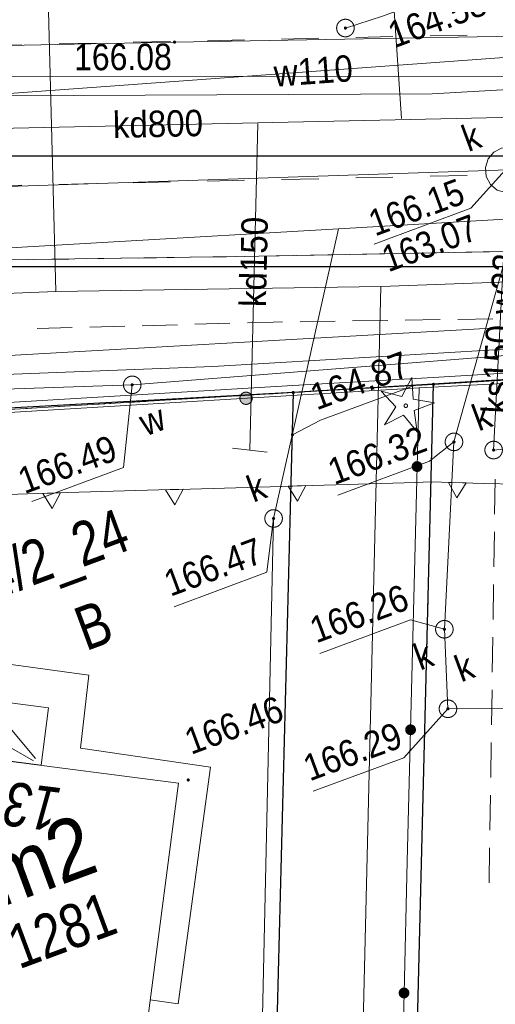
# Model space of a CAD drawing. Header units: millimetres. Extents: x -1155795 to 240441, y -422828 to 463730.
# Tile 22 of 66: x -31629 to -18065, y -45424 to -17376. Entities that reach past the tile are written whole.
import ezdxf
from ezdxf.xclip import XClip

# ---------------------------------------------------------------- set-up
doc = ezdxf.new("R2010")
doc.units = ezdxf.units.MM
doc.header["$MEASUREMENT"] = 0
doc.header["$XCLIPFRAME"] = 0
doc.linetypes.add('Dashed', pattern=[2116.666667, 1058.333333, -1058.333333])
doc.linetypes.add('Dashed 1_500', pattern=[1000, 500, -500])
for name, color, linetype in [('00 PZT MAPA', 7, 'Continuous'), ('Sycow_7_203-punkt graniczny', 7, 'Continuous'), ('Sycow_7_KTOK - Ogrodzenie trwałe', 7, 'Continuous'), ('Sycow_7_punkt wysokościowy sztuczny', 7, 'Continuous'), ('Sycow_7_RTPW02 - Punkt wysokościowy sztuczny', 7, 'Continuous')]:
    doc.layers.add(name, color=color, linetype=linetype)
for name, color, linetype, lineweight, true_color in [('0_Nr_pióra__58', 7, 'Continuous', 13, 0xdf0000), ('0_Nr_pióra__99', 7, 'Continuous', 0, 0xaad2ff), ('Sycow_7_PZT_RT - Linia rozgraniczająca_Nr_pióra__252', 7, 'Continuous', 18, 0x929292)]:
    doc.layers.add(name, color=color, linetype=linetype, lineweight=lineweight, true_color=true_color)
for name, color, linetype, lineweight in [('Annotation - Label_Nr_pióra__46', 7, 'Continuous', 15), ('Annotation - Label_Nr_pióra__85', 7, 'Continuous', 13), ('Nowe_0_Nr_pióra__27', 7, 'Continuous', 25), ('Sycow_7_210-oznaczenie konturu użytku gruntowego_Nr_pióra__3', 3, 'Continuous', 18), ('Sycow_7_211-numer działki ewidencyjnej_Nr_pióra__7', 7, 'Continuous', 18), ('Sycow_7_218-kontur użytku gruntowego_Nr_pióra__3', 3, 'Continuous', 18), ('Sycow_7_219-działka ewidencyjna_Nr_pióra__7', 7, 'Continuous', 18), ('Sycow_7_238-Punkt adresowy budynku_Nr_pióra__7', 7, 'Continuous', 18), ('Sycow_7_312-budynek ewidencyjny_Nr_pióra__7', 7, 'Continuous', 18), ('Sycow_7_312-oznaczenie budynku ewidencyjnego-Atr124_Nr_pióra__7', 7, 'Continuous', 18), ('Sycow_7_312-oznaczenie budynku ewidencyjnego_Nr_pióra__7', 7, 'Continuous', 18), ('Sycow_7_352-schody_Nr_pióra__7', 7, 'Continuous', 18), ('Sycow_7_@Wywiad_Nr_pióra__34', 34, 'Continuous', 18), ('Sycow_7_chodnik (powierzchnia)_Nr_pióra__7', 7, 'Continuous', 18), ('Sycow_7_krawężnik (linia)_Nr_pióra__7', 7, 'Continuous', 18), ('Sycow_7_KTKR - Krawężnik_Nr_pióra__7', 7, 'Continuous', 18), ('Sycow_7_KTOK - Ogrodzenie trwałe_Nr_pióra__7', 7, 'Continuous', 18), ('Sycow_7_OBOP01 - Drzewo iglaste_Nr_pióra__96', 96, 'Continuous', 18), ('Sycow_7_ogrodzenie trwałe (linia)_Nr_pióra__7', 7, 'Continuous', 18), ('Sycow_7_Oś ulicy_Nr_pióra__5', 5, 'Continuous', 18), ('Sycow_7_przewód gazowy (linia)_Nr_pióra__40', 40, 'Continuous', 18), ('Sycow_7_przewód kanalizacyjny (linia)-Atr1_Nr_pióra__34', 34, 'Continuous', 18), ('Sycow_7_przewód kanalizacyjny (linia)_Nr_pióra__34', 34, 'Continuous', 18), ('Sycow_7_przewód telekomunikacyjny (linia)_Nr_pióra__30', 30, 'Continuous', 18), ('Sycow_7_przewód wodociągowy (linia)-Atr1_Nr_pióra__5', 5, 'Continuous', 18), ('Sycow_7_przewód wodociągowy (linia)_Nr_pióra__5', 5, 'Continuous', 18), ('Sycow_7_punkt o określonej wysokości (sieć kanalizacyjna)-Atr2_Nr_pióra__34', 34, 'Continuous', 18), ('Sycow_7_punkt o określonej wysokości (sieć kanalizacyjna)-Atr2_Nr_pióra__7', 7, 'Continuous', 18), ('Sycow_7_punkt o określonej wysokości (sieć kanalizacyjna)-Atr3_Nr_pióra__34', 34, 'Continuous', 18), ('Sycow_7_punkt o określonej wysokości (sieć kanalizacyjna)_Nr_pióra__34', 34, 'Continuous', 18), ('Sycow_7_punkt o określonej wysokości (sieć wodociągowa)-Atr2_Nr_pióra__5', 5, 'Continuous', 18), ('Sycow_7_punkt o określonej wysokości (sieć wodociągowa)-Atr2_Nr_pióra__7', 7, 'Continuous', 18), ('Sycow_7_punkt o określonej wysokości (sieć wodociągowa)_Nr_pióra__5', 5, 'Continuous', 18), ('Sycow_7_punkt wysokościowy sztuczny-Atr2_Nr_pióra__7', 7, 'Continuous', 18), ('Sycow_7_PZT_NLZ - Nieprzekraczalna linia zabudowy_Nr_pióra__7', 7, 'Continuous', 18), ('Sycow_7_RTPW02_O - Punkt wysokościowy sztuczny_Nr_pióra__7', 7, 'Continuous', 18), ('Sycow_7_studzienka - przewód kanalizacyjny (powierzchnia)_Nr_pióra__34', 34, 'Continuous', 18), ('Sycow_7_studzienka okrągła - przewód kanalizacyjny (punkt)-Atr17_Nr_pióra__34', 34, 'Continuous', 18), ('Sycow_7_studzienka okrągła - przewód kanalizacyjny (punkt)_Nr_pióra__34', 34, 'Continuous', 18), ('Sycow_7_studzienka okrągła - przewód wodociągowy (punkt)-Atr17_Nr_pióra__5', 5, 'Continuous', 18), ('Sycow_7_studzienka okrągła - przewód wodociągowy (punkt)_Nr_pióra__5', 5, 'Continuous', 18), ('Sycow_7_SUPE04 - Przewód elektroenergetyczny niskiego napięcia_Nr_pióra__1', 1, 'Continuous', 18), ('Sycow_7_SUPS01_K - Punkt o określonej wysokości urządzenia_Nr_pióra__7', 7, 'Continuous', 18), ('Sycow_7_SUPS01_K_O - Punkt o określonej wysokości urządzenia - rzędna dołu_Nr_pióra__36', 36, 'Continuous', 18), ('Sycow_7_SUPS01_K_O - Punkt o określonej wysokości urządzenia - rzędna góry_Nr_pióra__36', 36, 'Continuous', 18), ('Sycow_7_SUPT01 - Przewód telekomunikacyjny napowietrzny_Nr_pióra__30', 30, 'Continuous', 18), ('Sycow_7_SUUS22_K - Właz - opis_Nr_pióra__7', 7, 'Continuous', 18), ('Sycow_7_wylot kanału (punkt)_Nr_pióra__7', 7, 'Continuous', 18)]:
    doc.layers.add(name, color=color, linetype=linetype, lineweight=lineweight)
doc.styles.add('STYL_AUTOMATYCZNY_11', font='txt', dxfattribs={"width": 0.79})
doc.styles.add('STYL_AUTOMATYCZNY_12', font='Arial Narrow.ttf')
doc.styles.add('STYL_AUTOMATYCZNY_5', font='txt', dxfattribs={"width": 0.9})
doc.styles.add('STYL_AUTOMATYCZNY_6', font='txt', dxfattribs={"width": 0.87})
doc.styles.add('STYL_AUTOMATYCZNY_8', font='txt', dxfattribs={"width": 0.903})
doc.styles.add('STYL_AUTOMATYCZNY_9', font='txt', dxfattribs={"width": 0.79})
doc.dimstyles.new('STYL_AUTOMATYCZNY__1', dxfattribs={"dimtxt": 0.18, "dimasz": 456, "dimexe": 0.18, "dimexo": 0.0625, "dimgap": 0, "dimtad": 0, "dimtih": 1, "dimtoh": 1, "dimdec": 4, "dimzin": 0, "dimdsep": 46, "dimcen": 0.09, "dimadec": 0, "dimazin": 0, "dimtfac": 1, "dimtdec": 4, "dimtmove": 0, "dimatfit": 3, "dimldrblk": 'ARROWHEAD_11', "dimfxl": 0, "dimtolj": 1, "dimtzin": 0, "dimarcsym": 0})

# ---------------------------------------------------------------- blocks, each defined once
blk = doc.blocks.new('Rysunek_1_7', base_point=(14567, -19307))
at = {"layer": 'Sycow_7_203-punkt graniczny', "linetype": 'Continuous', "lineweight": 0, "true_color": 0x000000}
for points in [[(-19787, -27749, 1), (-19872, -27780, 1)], [(-23785, -27981, 1), (-23870, -28013, 1)]]:
    blk.add_hatch(color=178, dxfattribs=at).paths.add_polyline_path(points)
at = {"layer": 'Sycow_7_KTOK - Ogrodzenie trwałe', "linetype": 'Continuous', "lineweight": 0, "true_color": 0x000000}
blk.add_hatch(color=178, dxfattribs=at).paths.add_polyline_path([(-25010, -28099, 1), (-25338, -28221, 1)])
at = {"layer": 'Sycow_7_punkt o określonej wysokości (sieć kanalizacyjna)_Nr_pióra__34', "linetype": 'Continuous', "lineweight": 18}
for points in [[(-22298, -17599, 1), (-22382, -17630, 1)], [(-23809, -29184, 1), (-23893, -29216, 1)], [(-19202, -29387, 1), (-19286, -29419, 1)], [(-18071, -29619, 1), (-18156, -29650, 1)], [(-24345, -31569, 1), (-24429, -31600, 1)], [(-19476, -34725, 1), (-19560, -34756, 1)], [(-19373, -36990, 1), (-19457, -37021, 1)]]:
    blk.add_hatch(color=34, dxfattribs=at).paths.add_polyline_path(points)
at = {"layer": 'Sycow_7_punkt o określonej wysokości (sieć wodociągowa)_Nr_pióra__5', "linetype": 'Continuous', "lineweight": 18}
blk.add_hatch(color=5, dxfattribs=at).paths.add_polyline_path([(-28377, -27762, 1), (-28462, -27793, 1)])
at = {"layer": 'Sycow_7_punkt wysokościowy sztuczny', "linetype": 'Continuous', "lineweight": 0, "true_color": 0x000000}
blk.add_hatch(color=178, dxfattribs=at).paths.add_polyline_path([(-26780, -39018, 1), (-26864, -39049, 1)])
at = {"layer": 'Sycow_7_RTPW02 - Punkt wysokościowy sztuczny', "linetype": 'Continuous', "lineweight": 0, "true_color": 0x000000}
blk.add_hatch(color=178, dxfattribs=at).paths.add_polyline_path([(-27171, -17998, 1), (-27255, -18029, 1)])
at = {"layer": 'Sycow_7_218-kontur użytku gruntowego_Nr_pióra__3', "color": 3, "linetype": 'Continuous', "lineweight": 18}
for p, q in [((-20082, -27779), (-19830, -27764)), ((-19830, -27764), (-20082, -27779)), ((-19846, -28419), (-19830, -27764)), ((-19830, -27764), (-19846, -28419)), ((-19830, -27764), (-19127, -27722)), ((-19127, -27722), (-19830, -27764)), ((-18628, -27692), (-18129, -27662)), ((-18129, -27662), (-18628, -27692)), ((-24540, -28040), (-23828, -27997)), ((-23828, -27997), (-24540, -28040)), ((-23847, -28745), (-23828, -27997)), ((-23828, -27997), (-23847, -28745)), ((-23828, -27997), (-23576, -27982)), ((-23576, -27982), (-23828, -27997)), ((-23076, -27953), (-22577, -27924)), ((-22577, -27924), (-23076, -27953)), ((-22078, -27895), (-21579, -27866)), ((-21579, -27866), (-22078, -27895)), ((-21080, -27837), (-20581, -27808)), ((-20581, -27808), (-21080, -27837)), ((-29531, -28338), (-29032, -28308)), ((-29032, -28308), (-29531, -28338)), ((-28533, -28278), (-28034, -28248)), ((-28034, -28248), (-28533, -28278)), ((-27535, -28218), (-27036, -28189)), ((-27036, -28189), (-27535, -28218)), ((-26537, -28159), (-26038, -28129)), ((-26038, -28129), (-26537, -28159)), ((-25538, -28099), (-25039, -28069)), ((-25039, -28069), (-25538, -28099)), ((-31528, -28457), (-31029, -28427)), ((-31029, -28427), (-31528, -28457)), ((-30530, -28397), (-30030, -28368)), ((-30030, -28368), (-30530, -28397)), ((-19871, -29419), (-19859, -28919)), ((-19859, -28919), (-19871, -29419)), ((-23873, -29745), (-23860, -29245)), ((-23860, -29245), (-23873, -29745)), ((-19896, -30419), (-19884, -29919)), ((-19884, -29919), (-19896, -30419)), ((-23898, -30744), (-23885, -30244)), ((-23885, -30244), (-23898, -30744)), ((-19922, -31418), (-19909, -30918)), ((-19909, -30918), (-19922, -31418)), ((-23924, -31744), (-23911, -31244)), ((-23911, -31244), (-23924, -31744)), ((-19947, -32418), (-19934, -31918)), ((-19934, -31918), (-19947, -32418)), ((-23950, -32744), (-23937, -32244)), ((-23937, -32244), (-23950, -32744)), ((-19972, -33418), (-19959, -32918)), ((-19959, -32918), (-19972, -33418)), ((-23976, -33743), (-23963, -33243)), ((-23963, -33243), (-23976, -33743)), ((-19997, -34417), (-19984, -33917)), ((-19984, -33917), (-19997, -34417)), ((-24001, -34743), (-23988, -34243)), ((-23988, -34243), (-24001, -34743)), ((-20022, -35417), (-20010, -34917)), ((-20010, -34917), (-20022, -35417)), ((-24027, -35743), (-24014, -35243)), ((-24014, -35243), (-24027, -35743)), ((-20047, -36417), (-20035, -35917)), ((-20035, -35917), (-20047, -36417)), ((-24053, -36742), (-24040, -36242)), ((-24040, -36242), (-24053, -36742)), ((-20072, -37416), (-20060, -36917)), ((-20060, -36917), (-20072, -37416)), ((-24078, -37742), (-24066, -37242)), ((-24066, -37242), (-24078, -37742)), ((-20098, -38416), (-20085, -37916)), ((-20085, -37916), (-20098, -38416)), ((-24104, -38742), (-24091, -38242)), ((-24091, -38242), (-24104, -38742)), ((-20123, -39416), (-20110, -38916)), ((-20110, -38916), (-20123, -39416)), ((-24130, -39741), (-24117, -39241)), ((-24117, -39241), (-24130, -39741)), ((-20148, -40415), (-20135, -39916)), ((-20135, -39916), (-20148, -40415)), ((-24156, -40741), (-24143, -40241)), ((-24143, -40241), (-24156, -40741)), ((-20173, -41415), (-20160, -40915)), ((-20160, -40915), (-20173, -41415)), ((-24181, -41741), (-24169, -41241)), ((-24169, -41241), (-24181, -41741)), ((-20198, -42415), (-20186, -41915)), ((-20186, -41915), (-20198, -42415)), ((-24207, -42740), (-24194, -42240)), ((-24194, -42240), (-24207, -42740)), ((-20223, -43414), (-20211, -42915)), ((-20211, -42915), (-20223, -43414)), ((-24233, -43740), (-24220, -43240)), ((-24220, -43240), (-24233, -43740)), ((-20248, -44414), (-20236, -43914)), ((-20236, -43914), (-20248, -44414)), ((-24259, -44740), (-24246, -44240)), ((-24246, -44240), (-24259, -44740)), ((-20274, -45414), (-20261, -44914)), ((-20261, -44914), (-20274, -45414)), ((-24284, -45739), (-24272, -45239)), ((-24272, -45239), (-24284, -45739))]:
    blk.add_line(p, q, dxfattribs=at)
at = {"layer": 'Sycow_7_219-działka ewidencyjna_Nr_pióra__7', "color": 7, "linetype": 'Continuous', "lineweight": 18}
for p, q in [((-19830, -27764), (42, -26570)), ((-23828, -27997), (-19830, -27764)), ((-20906, -70561), (-19830, -27764)), ((-39727, -28947), (-23828, -27997)), ((-24471, -52985), (-23828, -27997))]:
    blk.add_line(p, q, dxfattribs=at)
at = {"layer": 'Sycow_7_312-budynek ewidencyjny_Nr_pióra__7', "color": 7, "linetype": 'Continuous', "lineweight": 18}
for p, q in [((-35902, -37981), (-27097, -39125)), ((-27097, -39125), (-28186, -47472))]:
    blk.add_line(p, q, dxfattribs=at)
at = {"layer": 'Sycow_7_352-schody_Nr_pióra__7', "color": 7, "linetype": 'Continuous', "lineweight": 18, "flags": 128}
blk.add_lwpolyline([(-30803, -36978), (-33873, -36579), (-34088, -38215), (-31018, -38614)], close=True, dxfattribs=at)
blk.add_lwpolyline([(-30803, -36978), (-33873, -36579), (-34088, -38215), (-31018, -38614)], close=True, dxfattribs=at)
at = {"layer": 'Sycow_7_@Wywiad_Nr_pióra__34', "color": 34, "linetype": 'Continuous', "lineweight": 18}
blk.add_line((-14749, -18994), (-45618, -18974), dxfattribs=at)
at = {"layer": 'Sycow_7_chodnik (powierzchnia)_Nr_pióra__7', "color": 7, "linetype": 'Continuous', "lineweight": 18}
for p, q in [((-22729, -24074), (-23729, -24094)), ((-21229, -24044), (-22229, -24064)), ((-19730, -24014), (-20729, -24034)), ((-18230, -23985), (-19230, -24004)), ((-30228, -24194), (-31228, -24208)), ((-28728, -24172), (-29728, -24187)), ((-27228, -24150), (-28228, -24165)), ((-25728, -24129), (-26728, -24143)), ((-28132, -26092), (-27132, -26065)), ((-26633, -26052), (-25633, -26024)), ((-23633, -25979), (-22634, -25965)), ((-22134, -25957), (-21134, -25942)), ((-20634, -25935), (-19634, -25920)), ((-19134, -25912), (-18134, -25897)), ((-31131, -26174), (-30131, -26147)), ((-29631, -26133), (-28632, -26106)), ((-18069, -30465), (-18084, -31465)), ((-18091, -31965), (-18106, -32965)), ((-18114, -33465), (-18129, -34465)), ((-18137, -34964), (-18152, -35964)), ((-18159, -36464), (-18174, -37464)), ((-18182, -37964), (-18197, -38964)), ((-18204, -39464), (-18219, -40464)), ((-18227, -40964), (-18242, -41964))]:
    blk.add_line(p, q, dxfattribs=at)
at = {"layer": 'Sycow_7_chodnik (powierzchnia)_Nr_pióra__7', "color": 7, "linetype": 'Continuous', "lineweight": 18, "flags": 128}
for points in [[(-24229, -24104), (-24806, -24115), (-25228, -24121)], [(-25133, -26011), (-24400, -25991), (-24133, -25987)]]:
    blk.add_lwpolyline(points, dxfattribs=at)
at = {"layer": 'Sycow_7_krawężnik (linia)_Nr_pióra__7', "color": 7, "linetype": 'Continuous', "lineweight": 18, "flags": 128}
for points in [[(113556, -22974), (108833, -22832), (87103, -22262), (62467, -21936), (49262, -22272), (35935, -22653), (29917, -22837), (10745, -23338), (-2975, -23635), (-15947, -23939), (-24806, -24115), (-45149, -24410), (-67674, -23289), (-80254, -22221), (-81968, -22041)], [(-27903, -45299), (-27106, -45409), (-26188, -38671), (-29898, -38125), (-29653, -36051), (-33753, -35490), (-33873, -36579)]]:
    blk.add_lwpolyline(points, dxfattribs=at)
at = {"layer": 'Sycow_7_KTKR - Krawężnik_Nr_pióra__7', "color": 7, "linetype": 'Continuous', "lineweight": 18, "flags": 128}
blk.add_lwpolyline([(-68735, -17061), (-59085, -17780), (-48117, -18216), (-41047, -18294), (-27213, -18013), (-16422, -17825), (-3560, -17510), (17409, -17028), (30449, -16793)], dxfattribs=at)
at = {"layer": 'Sycow_7_KTOK - Ogrodzenie trwałe_Nr_pióra__7', "color": 7, "linetype": 'Continuous', "lineweight": 18}
blk.add_line((-20241, -27863), (-33850, -28682), dxfattribs=at)
blk.add_circle((-25174, -28160), 175, dxfattribs=at)
at = {"layer": 'Sycow_7_OBOP01 - Drzewo iglaste_Nr_pióra__96', "color": 96, "linetype": 'Continuous', "lineweight": 18, "flags": 128}
blk.add_lwpolyline([(-20442, -27572), (-20730, -28114), (-21322, -27955), (-20900, -28400), (-21229, -28918), (-20682, -28641), (-20295, -29117), (-20378, -28509), (-19804, -28293), (-20407, -28184)], close=True, dxfattribs=at)
at = {"layer": 'Sycow_7_OBOP01 - Drzewo iglaste_Nr_pióra__96', "color": 96, "linetype": 'Continuous', "lineweight": 18}
blk.add_circle((-20617, -28373), 50, dxfattribs=at)
at = {"layer": 'Sycow_7_ogrodzenie trwałe (linia)_Nr_pióra__7', "color": 7, "linetype": 'Continuous', "lineweight": 18}
for p, q in [((-17479, -27717), (-20241, -27862)), ((-20241, -27863), (-20296, -30105)), ((-20294, -29994), (-20294, -29994)), ((-20293, -29967), (-20293, -29967)), ((-20296, -30105), (-20389, -33854)), ((-20296, -30078), (-20296, -30078)), ((-20296, -30105), (-20296, -30105)), ((-20295, -30050), (-20295, -30050)), ((-20294, -30022), (-20294, -30022)), ((-20389, -33854), (-20482, -37603)), ((-20481, -37548), (-20481, -37548)), ((-20481, -37575), (-20481, -37575)), ((-20480, -37520), (-20480, -37520)), ((-20479, -37464), (-20478, -37464)), ((-20479, -37492), (-20479, -37492)), ((-20482, -37603), (-20575, -41352)), ((-20482, -37603), (-20482, -37603)), ((-20575, -41352), (-20668, -45101)), ((-20668, -45101), (-20668, -45101)), ((-20667, -45073), (-20667, -45073)), ((-20666, -45018), (-20665, -45018)), ((-20666, -45045), (-20666, -45045)), ((-20665, -44990), (-20665, -44990)), ((-20664, -44962), (-20664, -44962))]:
    blk.add_line(p, q, dxfattribs=at)
at = {"layer": 'Sycow_7_ogrodzenie trwałe (linia)_Nr_pióra__7', "color": 7, "linetype": 'Continuous', "lineweight": 18, "flags": 128}
blk.add_lwpolyline([(-20668, -45101), (-20725, -47407), (-19282, -47436)], dxfattribs=at)
at = {"layer": 'Sycow_7_ogrodzenie trwałe (linia)_Nr_pióra__7', "color": 7, "linetype": 'Continuous', "lineweight": 18}
for centre, radius in [((-20296, -30105), 139), ((-20296, -30105), 111), ((-20296, -30105), 83.3), ((-20296, -30105), 55.6), ((-20296, -30105), 27.8), ((-20482, -37603), 139), ((-20482, -37603), 111), ((-20482, -37603), 83.3), ((-20482, -37603), 55.6), ((-20482, -37603), 27.8), ((-20668, -45101), 139), ((-20668, -45101), 111), ((-20668, -45101), 83.3), ((-20668, -45101), 55.6), ((-20668, -45101), 27.8)]:
    blk.add_circle(centre, radius, dxfattribs=at)
at = {"layer": 'Sycow_7_Oś ulicy_Nr_pióra__5', "color": 5, "linetype": 'Continuous', "lineweight": 18, "flags": 128}
blk.add_lwpolyline([(-83070, -19065), (-77190, -19753), (-19864, -19492), (59637, -14954), (111023, -16134)], dxfattribs=at)
at = {"layer": 'Sycow_7_przewód gazowy (linia)_Nr_pióra__40', "color": 40, "linetype": 'Continuous', "lineweight": 18, "flags": 128}
for points in [[(-30598, -25119), (-30914, -13122), (-30991, -10464)], [(38036, -22941), (21337, -23430), (-21333, -24972), (-30598, -25119), (-34886, -25288), (-47055, -25571), (-51064, -25168), (-50725, -17877), (-70517, -16493), (-71840, -16375), (-84481, -15255)], [(-81489, -23333), (-74473, -24441), (-65760, -24905), (-47998, -26998), (-35625, -27151), (-6779, -25513), (14559, -24191), (20451, -23054), (48781, -22183), (76948, -21906), (87474, -22199), (101858, -22887)], [(-29446, -56885), (-29332, -55265), (-21219, -55663), (-20992, -47261), (-21866, -47147), (-21333, -24972)]]:
    blk.add_lwpolyline(points, dxfattribs=at)
at = {"layer": 'Sycow_7_przewód kanalizacyjny (linia)_Nr_pióra__34', "color": 34, "linetype": 'Continuous', "lineweight": 18}
for p, q in [((-1177, -19792), (-46690, -20798)), ((-24842, -20332), (-25065, -29639)), ((-17699, -21654), (-35922, -22260)), ((-17699, -21654), (-18113, -29635)), ((-24387, -31584), (-22535, -23338))]:
    blk.add_line(p, q, dxfattribs=at)
at = {"layer": 'Sycow_7_przewód kanalizacyjny (linia)_Nr_pióra__34', "color": 34, "linetype": 'Continuous', "lineweight": 18, "flags": 128}
for points in [[(-20737, -20188), (-21550, -8343), (-21599, -7636)], [(-49148, -24843), (-35682, -24090), (-22535, -23338), (-17463, -23039), (-46, -22156), (15328, -21400), (38814, -20147)], [(-16944, -36997), (-19415, -37005), (-19518, -34740), (-19244, -29403), (-17463, -23039)], [(-24387, -31584), (-24870, -53058), (-37088, -52229), (-37279, -56352)]]:
    blk.add_lwpolyline(points, dxfattribs=at)
at = {"layer": 'Sycow_7_przewód telekomunikacyjny (linia)_Nr_pióra__30', "color": 30, "linetype": 'Continuous', "lineweight": 18, "flags": 128}
blk.add_lwpolyline([(-78215, -25337), (-49168, -27527), (-40208, -27792), (-26117, -27256), (10823, -25073)], dxfattribs=at)
at = {"layer": 'Sycow_7_przewód wodociągowy (linia)_Nr_pióra__5', "color": 5, "linetype": 'Continuous', "lineweight": 18, "flags": 128}
for points in [[(-17422, -18427), (-33766, -19616), (-36098, -19712), (-47699, -19252), (-55031, -18863), (-66426, -18615), (-73756, -18343), (-83521, -17847)], [(56731, -21074), (56633, -21558), (53002, -21889), (48325, -21872), (31301, -21714), (29257, -22097), (21060, -23373), (13886, -24675), (-7481, -26210), (-16440, -26840), (-28419, -27778), (-36529, -28051), (-47880, -28009), (-55848, -27771), (-67336, -27130), (-74089, -25248), (-81033, -24565)]]:
    blk.add_lwpolyline(points, dxfattribs=at)
at = {"layer": 'Sycow_7_punkt o określonej wysokości (sieć kanalizacyjna)-Atr2_Nr_pióra__7', "color": 7, "linetype": 'Continuous', "lineweight": 18, "flags": 128}
for points in [[(-22340, -17614), (-21282, -17276), (-18605, -16285)], [(-23851, -29200), (-23055, -28788), (-20374, -27795)], [(-18113, -29635), (-16568, -29489), (-13921, -28509)], [(-19244, -29403), (-19938, -29948), (-22555, -30917)], [(-24387, -31584), (-24577, -33116), (-27228, -34097)], [(-19518, -34740), (-20482, -34468), (-23069, -35426)], [(-19415, -37005), (-20670, -38398), (-23256, -39355)]]:
    blk.add_lwpolyline(points, dxfattribs=at)
at = {"layer": 'Sycow_7_punkt o określonej wysokości (sieć wodociągowa)-Atr2_Nr_pióra__7', "color": 7, "linetype": 'Continuous', "lineweight": 18, "flags": 128}
blk.add_lwpolyline([(-28419, -27778), (-28669, -30134), (-31285, -31103)], dxfattribs=at)
at = {"layer": 'Sycow_7_PZT_NLZ - Nieprzekraczalna linia zabudowy_Nr_pióra__7', "color": 7, "linetype": 'Continuous', "lineweight": 18}
for p, q in [((-23594, -30652), (-20345, -30557)), ((-20345, -30557), (-19900, -30544)), ((-19900, -30544), (-18403, -30585)), ((-30591, -30858), (-27342, -30763)), ((-27342, -30763), (-27092, -30755)), ((-27092, -30755), (-23844, -30660)), ((-23844, -30660), (-23594, -30652)), ((-18403, -30585), (-15154, -30675)), ((-34089, -30961), (-30841, -30866)), ((-30841, -30866), (-30591, -30858))]:
    blk.add_line(p, q, dxfattribs=at)
at = {"layer": 'Sycow_7_PZT_NLZ - Nieprzekraczalna linia zabudowy_Nr_pióra__7', "color": 7, "linetype": 'Continuous', "lineweight": 18, "flags": 128}
for points in [[(-19401, -30558), (-18901, -30571), (-19160, -30999)], [(-27467, -30766), (-26967, -30752), (-27202, -31194)], [(-23969, -30663), (-23469, -30649), (-23703, -31091)], [(-30966, -30869), (-30466, -30855), (-30700, -31296)]]:
    blk.add_lwpolyline(points, close=True, dxfattribs=at)
at = {"layer": 'Sycow_7_PZT_RT - Linia rozgraniczająca_Nr_pióra__252', "color": 252, "linetype": 'Continuous', "lineweight": 18, "true_color": 0x929292, "flags": 128}
blk.add_lwpolyline([(-69413, -27188), (-57683, -28629), (-39732, -28747), (-23839, -27797), (-19841, -27565), (30, -26370), (20336, -25057), (40462, -23652), (60827, -22726), (85533, -23424)], dxfattribs=at)
at = {"layer": 'Sycow_7_studzienka - przewód kanalizacyjny (powierzchnia)_Nr_pióra__34', "color": 34, "linetype": 'Continuous', "lineweight": 18, "flags": 128}
blk.add_lwpolyline([(-18009, -22228), (-18207, -22066), (-18322, -21842), (-18343, -21584), (-18272, -21344), (-18111, -21146), (-17887, -21031), (-17628, -21010), (-17388, -21081), (-17190, -21242), (-17075, -21466), (-17054, -21725), (-17125, -21964), (-17286, -22163), (-17510, -22278), (-17769, -22299)], close=True, dxfattribs=at)
at = {"layer": 'Sycow_7_studzienka okrągła - przewód kanalizacyjny (punkt)_Nr_pióra__34', "color": 34, "linetype": 'Continuous', "lineweight": 18}
for centre in [(-22340, -17614), (-19244, -29403), (-18113, -29635), (-24387, -31584), (-19518, -34740), (-19415, -37005)]:
    blk.add_circle(centre, 250, dxfattribs=at)
at = {"layer": 'Sycow_7_studzienka okrągła - przewód wodociągowy (punkt)_Nr_pióra__5', "color": 5, "linetype": 'Continuous', "lineweight": 18}
blk.add_circle((-28419, -27778), 250, dxfattribs=at)
at = {"layer": 'Sycow_7_SUPE04 - Przewód elektroenergetyczny niskiego napięcia_Nr_pióra__1', "color": 1, "linetype": 'Continuous', "lineweight": 18}
blk.add_line((-31235, -38490), (-35578, -36012), dxfattribs=at)
at = {"layer": 'Sycow_7_SUPS01_K - Punkt o określonej wysokości urządzenia_Nr_pióra__7', "color": 7, "linetype": 'Continuous', "lineweight": 18, "flags": 128}
blk.add_lwpolyline([(-21522, -23766), (-18768, -22747), (-17699, -21572)], dxfattribs=at)
at = {"layer": 'Sycow_7_SUPT01 - Przewód telekomunikacyjny napowietrzny_Nr_pióra__30', "color": 30, "linetype": 'Continuous', "lineweight": 18}
blk.add_line((-31179, -38423), (-34402, -34600), dxfattribs=at)
at = {"layer": 'Sycow_7_wylot kanału (punkt)_Nr_pióra__7', "color": 7, "linetype": 'Continuous', "lineweight": 18}
blk.add_line((-25561, -29582), (-24568, -29695), dxfattribs=at)
at = {"layer": 'Sycow_7_210-oznaczenie konturu użytku gruntowego_Nr_pióra__3', "color": 3, "linetype": 'Continuous', "lineweight": 18, "insert": (-29740, -35369), "char_height": 1250, "attachment_point": 7, "rotation": 20.318, "style": 'STYL_AUTOMATYCZNY_9'}
blk.add_mtext('\\A1;{\\pql;\\fArial|b0|i0|c0|p0;\\W0.790000;B}', dxfattribs=at)
at = {"layer": 'Sycow_7_211-numer działki ewidencyjnej_Nr_pióra__7', "color": 7, "linetype": 'Continuous', "lineweight": 18, "insert": (-32957, -34516), "char_height": 1250, "attachment_point": 7, "rotation": 20.318, "style": 'STYL_AUTOMATYCZNY_9'}
blk.add_mtext('\\A1;{\\pql;\\fArial|b0|i0|c0|p0;\\W0.790000;24/2_24}', dxfattribs=at)
at = {"layer": 'Sycow_7_238-Punkt adresowy budynku_Nr_pióra__7', "color": 7, "linetype": 'Continuous', "lineweight": 18, "insert": (-31195, -39154), "char_height": 1250, "attachment_point": 8, "rotation": 172.845, "style": 'STYL_AUTOMATYCZNY_11'}
blk.add_mtext('\\A1;{\\pqc;\\fArial|b0|i1|c0|p0;\\W0.790000;13}', dxfattribs=at)
at = {"layer": 'Sycow_7_312-oznaczenie budynku ewidencyjnego-Atr124_Nr_pióra__7', "color": 7, "linetype": 'Continuous', "lineweight": 18, "insert": (-32182, -42671), "char_height": 1750, "attachment_point": 7, "rotation": 20.318, "style": 'STYL_AUTOMATYCZNY_8'}
blk.add_mtext('\\A1;{\\pql;\\fArial|b0|i0|c0|p0;\\W0.903000;m2}', dxfattribs=at)
at = {"layer": 'Sycow_7_312-oznaczenie budynku ewidencyjnego_Nr_pióra__7', "color": 7, "linetype": 'Continuous', "lineweight": 18, "insert": (-31640, -44448), "char_height": 1250, "attachment_point": 7, "rotation": 20.318, "style": 'STYL_AUTOMATYCZNY_9'}
blk.add_mtext('\\A1;{\\pql;\\fArial|b0|i0|c0|p0;\\W0.790000;1281}', dxfattribs=at)
at = {"layer": 'Sycow_7_przewód kanalizacyjny (linia)-Atr1_Nr_pióra__34', "color": 34, "linetype": 'Continuous', "lineweight": 18, "char_height": 750, "attachment_point": 4, "style": 'STYL_AUTOMATYCZNY_5'}
for s, insert, rotation in [('\\A1;{\\pql;\\fArial|b0|i0|c0|p0;\\W0.900000;kd800}', (-28971, -20376), 1.266), ('\\A1;{\\pql;\\fArial|b0|i0|c0|p0;\\W0.900000;kd150}', (-24980, -25560), 88.631), ('\\A1;{\\pql;\\fArial|b0|i0|c0|p0;\\W0.900000;ks150}', (-18077, -28591), 87.025)]:
    blk.add_mtext(s, dxfattribs=dict(at, insert=insert, rotation=rotation))
at = {"layer": 'Sycow_7_przewód wodociągowy (linia)-Atr1_Nr_pióra__5', "color": 5, "linetype": 'Continuous', "lineweight": 18, "char_height": 750, "attachment_point": 4, "style": 'STYL_AUTOMATYCZNY_5'}
for s, insert, rotation in [('\\A1;{\\pql;\\fArial|b0|i0|c0|p0;\\W0.900000;w110}', (-24380, -18919), 4.161), ('\\A1;{\\pql;\\fArial|b0|i0|c0|p0;\\W0.900000;w32}', (-17844, -25765), 86.835)]:
    blk.add_mtext(s, dxfattribs=dict(at, insert=insert, rotation=rotation))
at = {"layer": 'Sycow_7_punkt o określonej wysokości (sieć kanalizacyjna)-Atr2_Nr_pióra__34', "color": 34, "linetype": 'Continuous', "lineweight": 18, "char_height": 750, "attachment_point": 7, "rotation": 20.318, "style": 'STYL_AUTOMATYCZNY_5'}
for s, insert in [('\\A1;{\\pql;\\fArial|b0|i0|c0|p0;\\W0.900000;164.87}', (-23155, -28518)), ('\\A1;{\\pql;\\fArial|b0|i0|c0|p0;\\W0.900000;166.32}', (-22655, -30647)), ('\\A1;{\\pql;\\fArial|b0|i0|c0|p0;\\W0.900000;166.47}', (-27328, -33827)), ('\\A1;{\\pql;\\fArial|b0|i0|c0|p0;\\W0.900000;166.26}', (-23169, -35156)), ('\\A1;{\\pql;\\fArial|b0|i0|c0|p0;\\W0.900000;166.29}', (-23356, -39086))]:
    blk.add_mtext(s, dxfattribs=dict(at, insert=insert))
at = {"layer": 'Sycow_7_punkt o określonej wysokości (sieć kanalizacyjna)-Atr3_Nr_pióra__34', "color": 34, "linetype": 'Continuous', "lineweight": 18, "insert": (-20939, -18202), "char_height": 750, "attachment_point": 7, "rotation": 20.318, "style": 'STYL_AUTOMATYCZNY_5'}
blk.add_mtext('\\A1;{\\pql;\\fArial|b0|i0|c0|p0;\\W0.900000;164.58}', dxfattribs=at)
at = {"layer": 'Sycow_7_punkt o określonej wysokości (sieć wodociągowa)-Atr2_Nr_pióra__5', "color": 5, "linetype": 'Continuous', "lineweight": 18, "insert": (-31490, -30905), "char_height": 750, "attachment_point": 7, "rotation": 20.318, "style": 'STYL_AUTOMATYCZNY_5'}
blk.add_mtext('\\A1;{\\pql;\\fArial|b0|i0|c0|p0;\\W0.900000;166.49}', dxfattribs=at)
at = {"layer": 'Sycow_7_punkt wysokościowy sztuczny-Atr2_Nr_pióra__7', "color": 7, "linetype": 'Continuous', "lineweight": 18, "insert": (-26740, -38331), "char_height": 750, "attachment_point": 7, "rotation": 20.318, "style": 'STYL_AUTOMATYCZNY_5'}
blk.add_mtext('\\A1;{\\pql;\\fArial|b0|i0|c0|p0;\\W0.900000;166.46}', dxfattribs=at)
at = {"layer": 'Sycow_7_RTPW02_O - Punkt wysokościowy sztuczny_Nr_pióra__7', "color": 7, "linetype": 'Continuous', "lineweight": 18, "insert": (-30076, -18829), "char_height": 750, "attachment_point": 7, "rotation": 0.2644, "style": 'STYL_AUTOMATYCZNY_6'}
blk.add_mtext('\\A1;{\\pql;\\fArial|b0|i0|c0|p0;\\W0.870000;166.08}', dxfattribs=at)
at = {"layer": 'Sycow_7_studzienka okrągła - przewód kanalizacyjny (punkt)-Atr17_Nr_pióra__34', "color": 34, "linetype": 'Continuous', "lineweight": 18, "char_height": 750, "attachment_point": 7, "rotation": 20.318, "style": 'STYL_AUTOMATYCZNY_5'}
for insert in [(-18543, -29108), (-24969, -31136), (-20211, -35921), (-19042, -36256)]:
    blk.add_mtext('\\A1;{\\pql;\\fArial|b0|i0|c0|p0;\\W0.900000;k}', dxfattribs=dict(at, insert=insert))
at = {"layer": 'Sycow_7_studzienka okrągła - przewód wodociągowy (punkt)-Atr17_Nr_pióra__5', "color": 5, "linetype": 'Continuous', "lineweight": 18, "insert": (-28039, -29251), "char_height": 750, "attachment_point": 7, "rotation": 20.318, "style": 'STYL_AUTOMATYCZNY_5'}
blk.add_mtext('\\A1;{\\pql;\\fArial|b0|i0|c0|p0;\\W0.900000;w}', dxfattribs=at)
at = {"layer": 'Sycow_7_SUPS01_K_O - Punkt o określonej wysokości urządzenia - rzędna dołu_Nr_pióra__36', "color": 36, "linetype": 'Continuous', "lineweight": 18, "insert": (-21377, -23872), "char_height": 750, "attachment_point": 1, "rotation": 20.318, "style": 'STYL_AUTOMATYCZNY_6'}
blk.add_mtext('\\A1;{\\pql;\\fArial|b0|i0|c0|p0;\\W0.870000;163.07}', dxfattribs=at)
at = {"layer": 'Sycow_7_SUPS01_K_O - Punkt o określonej wysokości urządzenia - rzędna góry_Nr_pióra__36', "color": 36, "linetype": 'Continuous', "lineweight": 18, "insert": (-21491, -23563), "char_height": 750, "attachment_point": 7, "rotation": 20.318, "style": 'STYL_AUTOMATYCZNY_6'}
blk.add_mtext('\\A1;{\\pql;\\fArial|b0|i0|c0|p0;\\W0.870000;166.15}', dxfattribs=at)
at = {"layer": 'Sycow_7_SUUS22_K - Właz - opis_Nr_pióra__7', "color": 7, "linetype": 'Continuous', "lineweight": 18, "insert": (-18966, -20797), "char_height": 750, "attachment_point": 4, "rotation": 20.318, "style": 'STYL_AUTOMATYCZNY_6'}
blk.add_mtext('\\A1;{\\pql;\\fArial|b0|i0|c0|p0;\\W0.870000;k}', dxfattribs=at)
blk = doc.blocks.new('ARROWHEAD_11')
at = {"color": 0, "linetype": 'Continuous', "lineweight": 0}
blk.add_line((0, 0), (-1, 0), dxfattribs=at)
at = {"color": 0, "linetype": 'Continuous', "lineweight": 0, "const_width": 0.25, "flags": 128}
blk.add_lwpolyline([(-0.125, 0, 1), (0.125, 0, 1)], format="xyb", close=True, dxfattribs=at)

msp = doc.modelspace()

# ---------------------------------------------------------------- block references
at = {"layer": '00 PZT MAPA', "color": 7, "linetype": 'Continuous', "lineweight": 15}
ref = msp.add_blockref('Rysunek_1_7', (14567, -19307), dxfattribs=at)
XClip(ref).set_block_clipping_path([(-38444.7789564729, -141413.2871562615), (134317.2398628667, -77444.9644498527), (67578.7707096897, 102798.5088210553), (-105183.2481096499, 38830.1861146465)])

# ---------------------------------------------------------------- next in the draw order: linework, layer by layer
at = {"layer": '0_Nr_pióra__58', "color": 12, "linetype": 'Dashed', "lineweight": 13, "true_color": 0xdf0000}
for p, q in [((-45320, -18388), (57456, -16156)), ((-45320, -22388), (57456, -20156))]:
    msp.add_line(p, q, dxfattribs=at)
at = {"layer": '0_Nr_pióra__99', "color": 141, "linetype": 'Dashed 1_500', "lineweight": 0, "true_color": 0xaad2ff}
for centre, radius in [((88699, -12696), 150000), ((-56052, -28118), 150000), ((-34105, -15278), 75000)]:
    msp.add_circle(centre, radius, dxfattribs=at)
at = {"layer": 'Nowe_0_Nr_pióra__27', "color": 7, "linetype": 'Continuous', "lineweight": 25}
for points in [[(100773, -24050), (60825, -22921), (40470, -23847), (20346, -25252), (-129, -26520), (-19833, -27759), (-23831, -27992), (-39690, -28867), (-57700, -28824), (-75865, -26593), (-80932, -25970)], [(-19833, -27759), (-20472, -53156)], [(-23831, -27992), (-24455, -52232)]]:
    msp.add_lwpolyline(points, dxfattribs=at)

# ---------------------------------------------------------------- next in the draw order: texts
at = {"layer": 'Annotation - Label_Nr_pióra__46', "color": 7, "linetype": 'Continuous', "lineweight": 15, "char_height": 1000, "attachment_point": 4, "style": 'STYL_AUTOMATYCZNY_12'}
for s, insert in [('\\A1;{\\pql;\\fArial Narrow|b0|i0|c0|p0;\\W1.000000;istniejące schody do budynku do rozbiórki}', (-53297, -17371)), ('\\A1;{\\pql;\\fArial Narrow|b0|i0|c0|p0;\\W1.000000;projektowany podest wejściowy do budynku}', (-54325, -21265)), ('\\A1;{\\pql;\\fArial Narrow|b0|i0|c0|p0;\\W1.000000;3x projektowane drzewa liściaste}', (-48789, -24419))]:
    msp.add_mtext(s, dxfattribs=dict(at, insert=insert))

# ---------------------------------------------------------------- next in the draw order: leaders
at = {"layer": 'Annotation - Label_Nr_pióra__85', "color": 7, "linetype": 'Continuous', "lineweight": 13, "annotation_type": 0, "has_hookline": 1, "hookline_direction": 1}
for points, text_width in [([(-7395, -12458), (-7395, -21265), (-32264, -21265)], 22061), ([(7258, -13689), (7258, -24419), (-32131, -24419)], 16658)]:
    msp.add_leader(points, dimstyle='STYL_AUTOMATYCZNY__1', dxfattribs=dict(at, text_width=text_width))

doc.saveas('drawing.dxf')
